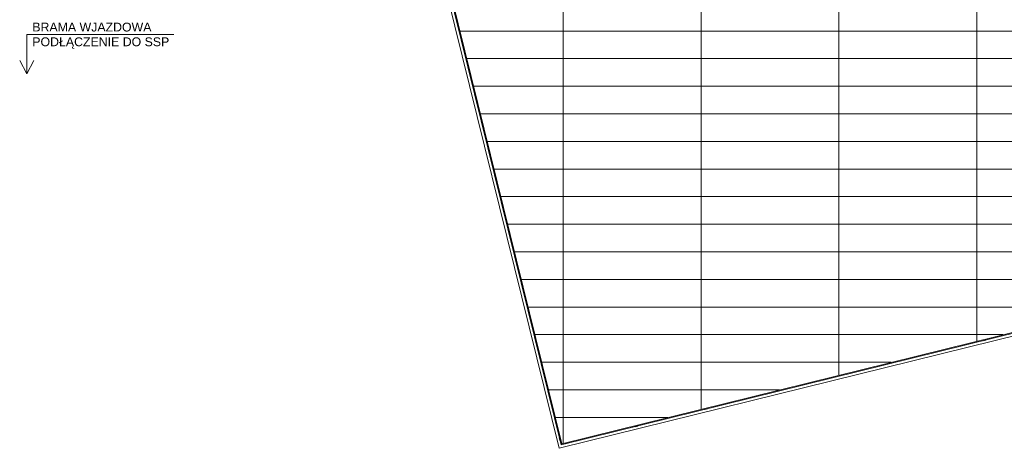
# Model space of a CAD drawing. Header units: millimetres. Extents: x 167773 to 185035, y -114105 to -66770.
# Tile 21 of 114: x 170748 to 172533, y -98090 to -97313. Entities that reach past the tile are written whole.
import ezdxf

# ---------------------------------------------------------------- set-up
doc = ezdxf.new("R2010")
doc.units = ezdxf.units.MM
for name, color, linetype, lineweight in [('!_ppoz', 24, 'Continuous', 9), ('b-działowe', 3, 'Continuous', 9), ('b-widokowa', 7, 'Continuous', 9), ('h-hatch', 8, 'Continuous', 9)]:
    doc.layers.add(name, color=color, linetype=linetype, lineweight=lineweight)
doc.styles.add('PPAB_100', font='arial.ttf', dxfattribs={"height": 18})

msp = doc.modelspace()

# ---------------------------------------------------------------- linework, layer by layer
at = {"layer": '!_ppoz'}
for points in [[(171027.7, -97340), (170760.9, -97340), (170760.9, -97411.5)], [(170760.9, -97411.5), (170747.9, -97387.1)], [(170760.9, -97411.5), (170773.8, -97387.1)]]:
    msp.add_lwpolyline(points, dxfattribs=at)
at = {"layer": 'b-działowe', "ltscale": 0.5}
for points in [[(172494.5, -97893.4), (172494.9, -97894.9), (172499.7, -97893.7), (172499.4, -97892.2)], [(171989.6, -98018), (171990, -98019.5), (171994.9, -98018.3), (171994.5, -98016.8)], [(171863.4, -98049.1), (171863.8, -98050.7), (171868.7, -98049.5), (171868.3, -98047.9)], [(171729.1, -98075.4), (171727.6, -98075.8), (171726.4, -98070.9), (171727.9, -98070.5)], [(171737.2, -98080.3), (171737.6, -98081.8), (171742.5, -98080.6), (171742.1, -98079.1)]]:
    msp.add_lwpolyline(points, dxfattribs=at)
at = {"layer": 'b-widokowa'}
for p in [(171489.6, -97104.9), (173641.8, -97610.2)]:
    msp.add_line(p, (171730.7, -98081.9), dxfattribs=at)
for points in [[(171482.8, -97104.9), (171725.9, -98089.9), (173649.8, -97615.1), (173575.9, -97315.9)], [(171488, -97104.9), (171729.6, -98083.8), (173643.7, -97611.4), (173572, -97320.9)]]:
    msp.add_lwpolyline(points, dxfattribs=at)
at = {"layer": 'h-hatch', "ltscale": 0.5}
for p, q in [((171546.1, -97333.9), (173573.6, -97333.9)), ((171558.5, -97383.9), (173585.9, -97383.9)), ((171570.8, -97433.9), (173598.2, -97433.9)), ((171583.2, -97483.9), (173610.6, -97483.9)), ((171595.5, -97533.9), (173622.9, -97533.9)), ((171607.8, -97583.9), (173635.3, -97583.9)), ((171620.2, -97633.9), (173543.8, -97633.9)), ((171632.5, -97683.9), (173341.2, -97683.9)), ((171644.9, -97733.9), (173138.6, -97733.9)), ((171657.2, -97783.9), (172936, -97783.9)), ((171669.5, -97833.9), (172733.4, -97833.9)), ((171681.9, -97883.9), (172530.8, -97883.9)), ((171694.2, -97933.9), (172328.3, -97933.9)), ((171706.6, -97983.9), (172125.7, -97983.9)), ((171718.9, -98033.9), (171923.1, -98033.9))]:
    msp.add_line(p, q, dxfattribs=at)
for points in [[(172483.4, -97895.6), (172483.4, -97085.9)], [(171733.4, -98080.7), (171733.4, -97104.9)], [(171983.4, -97104.9), (171983.4, -98019)], [(172233.4, -97957.3), (172233.4, -97104.9)]]:
    msp.add_lwpolyline(points, dxfattribs=at)

# ---------------------------------------------------------------- texts
at = {"layer": '!_ppoz', "insert": (170770.8, -97342.4), "char_height": 16, "width": 2937.189, "attachment_point": 4, "style": 'PPAB_100'}
msp.add_mtext('{\\fArial|b0|i0|c238|p34;BRAMA WJAZDOWA\\PPODŁĄCZENIE DO SSP}', dxfattribs=at)

doc.saveas('drawing.dxf')
